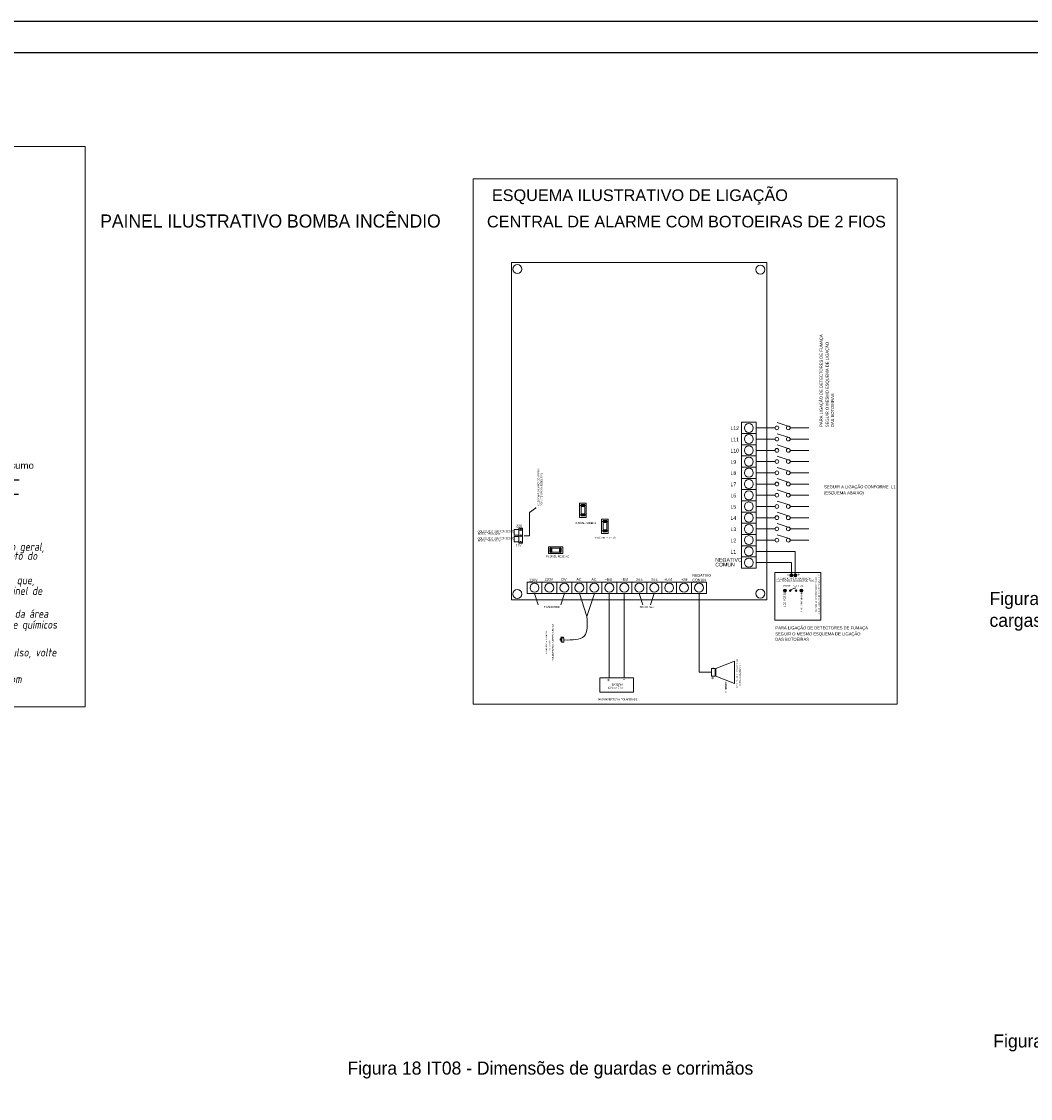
# Model space of a CAD drawing. Header units: inches. Extents: x -33917 to -601, y 26730 to 64098.
# Tile 29 of 80: x -30538 to -27301, y 45603 to 49056. Entities that reach past the tile are written whole.
import ezdxf

# ---------------------------------------------------------------- set-up
doc = ezdxf.new("R2010")
doc.units = ezdxf.units.IN
doc.header["$LTSCALE"] = 0.8
doc.header["$MEASUREMENT"] = 0
for name, color, linetype in [('3d', 7, 'Continuous'), ('cota', 54, 'Continuous'), ('texto', 7, 'Continuous'), ('Texto incendio', 7, 'Continuous')]:
    doc.layers.add(name, color=color, linetype=linetype)
doc.layers.add('AUDIT_I_150621104406-1', color=9, linetype='Continuous', lineweight=20)
doc.layers.add('DI-Níveis', color=7, linetype='Continuous', lineweight=20)
doc.styles.add('ISOCP', font='isocp.shx', dxfattribs={"oblique": 10})
doc.styles.add('PADRAO', font='romans.shx', dxfattribs={"width": 2})
doc.styles.add('STYLE2', font='arial.ttf')
doc.styles.add('util2000', font='stylu.ttf')

# ---------------------------------------------------------------- blocks, each defined once
blk = doc.blocks.new('painel ilustrativo bomba incendio')
at = {"layer": 'AUDIT_I_150621104406-1'}
h = blk.add_hatch(color=9, dxfattribs=at)
h.dxf.hatch_style = 1
h.paths.add_polyline_path([(-25954.7, 43287.3), (-25954.7, 43281.3), (-25942.7, 43281.3), (-25942.7, 43287.3)])
h.paths.add_polyline_path([(-25942.7, 43311.3), (-25942.7, 43317.3), (-25954.7, 43317.3), (-25954.7, 43311.3)])
h = blk.add_hatch(color=9, dxfattribs=at)
h.dxf.hatch_style = 1
h.paths.add_polyline_path([(-26099.3, 43307.1), (-26101.5, 43307), (-26100.7, 43306.1), (-26100, 43305.1)])
h = blk.add_hatch(color=9, dxfattribs=at)
h.dxf.hatch_style = 1
h.paths.add_polyline_path([(-25884, 43236), (-25884, 43230), (-25872, 43230), (-25872, 43236)])
h.paths.add_polyline_path([(-25872, 43260), (-25872, 43266), (-25884, 43266), (-25884, 43260)])
h = blk.add_hatch(color=9, dxfattribs=at)
h.dxf.hatch_style = 1
h.paths.add_polyline_path([(-26048.2, 43177.2), (-26054.2, 43177.2), (-26054.2, 43165.2), (-26048.2, 43165.2)])
h.paths.add_polyline_path([(-26024.2, 43165.2), (-26018.2, 43165.2), (-26018.2, 43177.2), (-26024.2, 43177.2)])
h = blk.add_hatch(color=9, dxfattribs=at)
h.dxf.hatch_style = 1
h.paths.add_polyline_path([(-25284.6, 43090.6, 1), (-25275, 43090.6, 1)])
h.paths.add_polyline_path([(-25272, 43090.6, 1), (-25262.4, 43090.6, 1)])
h = blk.add_hatch(color=9, dxfattribs=at)
h.dxf.hatch_style = 1
h.paths.add_polyline_path([(-25280.5, 43041.5, 1), (-25286.3, 43041.5, 1)])
h.paths.add_polyline_path([(-25295.9, 43041.8, 1), (-25305.5, 43041.8, 1)])
h = blk.add_hatch(color=9, dxfattribs=at)
h.dxf.hatch_style = 1
h.paths.add_polyline_path([(-25262, 43041.5, 1), (-25267.7, 43041.5, 1)])
h.paths.add_polyline_path([(-25242.8, 43041.8, 1), (-25252.4, 43041.8, 1)])
at = {"layer": 'AUDIT_I_150621104406-1', "color": 9}
for p, q in [((-25440.3, 43581.4), (-25392.3, 43581.4)), ((-25440.3, 43545.4), (-25440.3, 43581.4)), ((-25392.3, 43581.4), (-25392.3, 43545.4)), ((-25392.3, 43563.4), (-25332.3, 43563.4)), ((-25289.7, 43569.4), (-25325.1, 43580.9)), ((-25223.7, 43563.4), (-25283.7, 43563.4)), ((-25392.3, 43545.4), (-25440.3, 43545.4)), ((-25440.3, 43509.4), (-25440.3, 43545.4)), ((-25392.3, 43545.4), (-25392.3, 43509.4)), ((-25392.3, 43527.4), (-25332.3, 43527.4)), ((-25289.7, 43533.4), (-25325.1, 43544.9)), ((-25223.7, 43527.4), (-25283.7, 43527.4)), ((-25392.3, 43509.4), (-25440.3, 43509.4)), ((-25440.3, 43473.4), (-25440.3, 43509.4)), ((-25392.3, 43509.4), (-25392.3, 43473.4)), ((-25392.3, 43491.4), (-25332.3, 43491.4)), ((-25289.7, 43497.4), (-25325.1, 43508.9)), ((-25223.7, 43491.4), (-25283.7, 43491.4)), ((-25392.3, 43473.4), (-25440.3, 43473.4)), ((-25440.3, 43437.4), (-25440.3, 43473.4)), ((-25392.3, 43473.4), (-25392.3, 43437.4)), ((-25392.3, 43455.4), (-25332.3, 43455.4)), ((-25289.7, 43461.4), (-25325.1, 43472.9)), ((-25223.7, 43455.4), (-25283.7, 43455.4)), ((-25392.3, 43437.4), (-25440.3, 43437.4)), ((-25440.3, 43401.4), (-25440.3, 43437.4)), ((-25392.3, 43437.4), (-25392.3, 43401.4)), ((-25392.3, 43419.4), (-25332.3, 43419.4)), ((-25289.7, 43425.4), (-25325.1, 43436.9)), ((-25223.7, 43419.4), (-25283.7, 43419.4)), ((-25392.3, 43401.4), (-25440.3, 43401.4)), ((-25440.3, 43365.4), (-25440.3, 43401.4)), ((-25392.3, 43401.4), (-25392.3, 43365.4)), ((-25392.3, 43383.4), (-25332.3, 43383.4)), ((-25289.7, 43389.4), (-25325.1, 43400.9)), ((-25223.7, 43383.4), (-25283.7, 43383.4)), ((-25392.3, 43365.4), (-25440.3, 43365.4)), ((-25440.3, 43329.4), (-25440.3, 43365.4)), ((-25392.3, 43365.4), (-25392.3, 43329.4)), ((-25392.3, 43347.4), (-25332.3, 43347.4)), ((-25289.7, 43353.4), (-25325.1, 43364.9)), ((-25223.7, 43347.4), (-25283.7, 43347.4)), ((-25959.5, 43322.1), (-25937.9, 43322.1)), ((-25959.5, 43276.5), (-25959.5, 43322.1)), ((-25959.5, 43314.3), (-25954.7, 43314.3)), ((-25954.7, 43317.3), (-25942.7, 43317.3)), ((-25954.7, 43281.3), (-25954.7, 43317.3)), ((-25954.7, 43311.3), (-25942.7, 43311.3)), ((-25942.7, 43317.3), (-25942.7, 43281.3)), ((-25942.7, 43314.3), (-25937.9, 43314.3)), ((-25937.9, 43322.1), (-25937.9, 43276.5)), ((-25392.3, 43329.4), (-25440.3, 43329.4)), ((-25440.3, 43293.4), (-25440.3, 43329.4)), ((-25392.3, 43329.4), (-25392.3, 43293.4)), ((-25392.3, 43311.4), (-25332.3, 43311.4)), ((-25289.7, 43317.4), (-25325.1, 43328.9)), ((-25223.7, 43311.4), (-25283.7, 43311.4)), ((-26120.3, 43291.8), (-26100.7, 43306.1)), ((-26120.3, 43217.5), (-26120.3, 43291.8)), ((-26101.5, 43307), (-26099.3, 43307.1)), ((-26100.7, 43306.1), (-26101.5, 43307)), ((-26100.7, 43306.1), (-26100, 43305.1)), ((-26099.3, 43307.1), (-26100, 43305.1)), ((-25959.5, 43284.3), (-25954.7, 43284.3)), ((-25937.9, 43276.5), (-25959.5, 43276.5)), ((-25942.7, 43287.3), (-25954.7, 43287.3)), ((-25942.7, 43281.3), (-25954.7, 43281.3)), ((-25942.7, 43284.3), (-25937.9, 43284.3)), ((-25392.3, 43293.4), (-25440.3, 43293.4)), ((-25440.3, 43257.4), (-25440.3, 43293.4)), ((-25392.3, 43293.4), (-25392.3, 43257.4)), ((-25289.7, 43281.4), (-25325.1, 43292.9)), ((-26154.5, 43241.5), (-26142.5, 43241.5)), ((-26154.5, 43193.5), (-26154.5, 43241.5)), ((-26142.5, 43241.5), (-26142.5, 43193.5)), ((-25888.8, 43270.8), (-25867.2, 43270.8)), ((-25888.8, 43225.2), (-25888.8, 43270.8)), ((-25888.8, 43263), (-25884, 43263)), ((-25884, 43266), (-25872, 43266)), ((-25884, 43230), (-25884, 43266)), ((-25884, 43260), (-25872, 43260)), ((-25872, 43266), (-25872, 43230)), ((-25872, 43263), (-25867.2, 43263)), ((-25867.2, 43270.8), (-25867.2, 43225.2)), ((-25392.3, 43257.4), (-25440.3, 43257.4)), ((-25440.3, 43221.4), (-25440.3, 43257.4)), ((-25392.3, 43275.4), (-25332.3, 43275.4)), ((-25392.3, 43257.4), (-25392.3, 43221.4)), ((-25289.7, 43245.4), (-25325.1, 43256.9)), ((-25223.7, 43275.4), (-25283.7, 43275.4)), ((-26156.8, 43237.5), (-26168.8, 43237.5)), ((-26168.8, 43237.5), (-26168.8, 43219.9)), ((-26168.8, 43219.9), (-26156.8, 43219.9)), ((-26168.8, 43197.6), (-26168.8, 43215.2)), ((-26168.8, 43215.2), (-26156.8, 43215.2)), ((-26137.5, 43217.5), (-26120.3, 43217.5)), ((-25888.8, 43232.9), (-25884, 43232.9)), ((-25867.2, 43225.2), (-25888.8, 43225.2)), ((-25872, 43236), (-25884, 43236)), ((-25872, 43230), (-25884, 43230)), ((-25872, 43232.9), (-25867.2, 43232.9)), ((-25392.3, 43221.4), (-25440.3, 43221.4)), ((-25440.3, 43185.4), (-25440.3, 43221.4)), ((-25392.3, 43239.4), (-25332.3, 43239.4)), ((-25392.3, 43221.4), (-25392.3, 43185.4)), ((-25289.7, 43209.4), (-25325.1, 43220.9)), ((-25223.7, 43239.4), (-25283.7, 43239.4)), ((-26156.8, 43197.6), (-26168.8, 43197.6)), ((-26142.5, 43193.5), (-26154.5, 43193.5)), ((-26059, 43160.4), (-26059, 43182)), ((-26059, 43182), (-26013.4, 43182)), ((-26054.2, 43165.2), (-26054.2, 43177.2)), ((-26054.2, 43177.2), (-26018.2, 43177.2)), ((-26051.2, 43182), (-26051.2, 43177.2)), ((-26048.2, 43165.2), (-26048.2, 43177.2)), ((-26024.2, 43177.2), (-26024.2, 43165.2)), ((-26021.1, 43182), (-26021.1, 43177.2)), ((-26018.2, 43177.2), (-26018.2, 43165.2)), ((-26013.4, 43182), (-26013.4, 43160.4)), ((-25392.3, 43185.4), (-25440.3, 43185.4)), ((-25440.3, 43149.4), (-25440.3, 43185.4)), ((-25392.3, 43203.4), (-25332.3, 43203.4)), ((-25392.3, 43185.4), (-25392.3, 43149.4)), ((-25223.7, 43203.4), (-25283.7, 43203.4)), ((-26013.4, 43160.4), (-26059, 43160.4)), ((-26018.2, 43165.2), (-26054.2, 43165.2)), ((-26051.2, 43165.2), (-26051.2, 43160.4)), ((-26021.1, 43165.2), (-26021.1, 43160.4)), ((-25392.3, 43149.4), (-25440.3, 43149.4)), ((-25440.3, 43113.4), (-25440.3, 43149.4)), ((-25392.3, 43167.4), (-25267.8, 43167.4)), ((-25392.3, 43149.4), (-25392.3, 43113.4)), ((-25267.8, 43167.4), (-25267.8, 43131.4)), ((-25392.3, 43113.4), (-25440.3, 43113.4)), ((-25392.3, 43131.4), (-25279.8, 43131.4)), ((-25279.8, 43131.4), (-25279.8, 43095.4)), ((-25267.8, 43131.4), (-25267.8, 43107.4)), ((-25267.8, 43107.4), (-25267.8, 43095.4)), ((-26079.9, 43068.6), (-26127.9, 43068.6)), ((-26127.9, 43032.6), (-26127.9, 43068.6)), ((-26079.9, 43068.6), (-26079.9, 43032.6)), ((-26031.9, 43068.6), (-26079.9, 43068.6)), ((-26031.9, 43068.6), (-26031.9, 43032.6)), ((-25983.9, 43068.6), (-26031.9, 43068.6)), ((-25983.9, 43068.6), (-25983.9, 43032.6)), ((-25935.9, 43068.6), (-25983.9, 43068.6)), ((-25935.9, 43068.6), (-25935.9, 43032.6)), ((-25887.9, 43068.6), (-25935.9, 43068.6)), ((-25887.9, 43068.6), (-25887.9, 43032.6)), ((-25839.9, 43068.6), (-25887.9, 43068.6)), ((-25839.9, 43068.6), (-25839.9, 43032.6)), ((-25791.9, 43068.6), (-25839.9, 43068.6)), ((-25791.9, 43068.6), (-25791.9, 43032.6)), ((-25743.9, 43068.6), (-25791.9, 43068.6)), ((-25743.9, 43068.6), (-25743.9, 43032.6)), ((-25695.9, 43068.6), (-25743.9, 43068.6)), ((-25695.9, 43068.6), (-25695.9, 43032.6)), ((-25647.9, 43068.6), (-25695.9, 43068.6)), ((-25647.9, 43068.6), (-25647.9, 43032.6)), ((-25599.9, 43068.6), (-25647.9, 43068.6)), ((-25599.9, 43068.6), (-25599.9, 43032.6)), ((-25551.9, 43068.6), (-25599.9, 43068.6)), ((-25551.9, 43068.6), (-25551.9, 43032.6)), ((-25283.4, 43044.4), (-25265.6, 43050.1)), ((-26079.9, 43032.6), (-26127.9, 43032.6)), ((-26103.9, 43032.6), (-26092, 42996.1)), ((-26031.9, 43032.6), (-26079.9, 43032.6)), ((-25983.9, 43032.6), (-26031.9, 43032.6)), ((-26007.9, 43032.6), (-26019.7, 42996.1)), ((-25935.9, 43032.6), (-25983.9, 43032.6)), ((-25959.9, 43032.6), (-25935.9, 42958.7)), ((-25887.9, 43032.6), (-25935.9, 43032.6)), ((-25911.9, 43032.6), (-25935.9, 42958.7)), ((-25839.9, 43032.6), (-25887.9, 43032.6)), ((-25863.9, 43032.6), (-25863.9, 42761.7)), ((-25791.9, 43032.6), (-25839.9, 43032.6)), ((-25815.9, 43032.6), (-25815.9, 42761.7)), ((-25743.9, 43032.6), (-25791.9, 43032.6)), ((-25767.9, 43032.6), (-25756, 42996.1)), ((-25695.9, 43032.6), (-25743.9, 43032.6)), ((-25719.9, 43032.6), (-25731.7, 42996.1)), ((-25647.9, 43032.6), (-25695.9, 43032.6)), ((-25599.9, 43032.6), (-25647.9, 43032.6)), ((-25551.9, 43032.6), (-25599.9, 43032.6)), ((-25575.9, 43032.6), (-25575.9, 42779.7)), ((-26017.6, 42886.5), (-26021.8, 42886.5)), ((-26021.8, 42886.5), (-26021.8, 42885.3)), ((-26021.8, 42885.3), (-26017.6, 42885.3)), ((-26017.6, 42883.5), (-26021.8, 42883.5)), ((-26021.8, 42883.5), (-26021.8, 42882.3)), ((-26021.8, 42882.3), (-26017.6, 42882.3)), ((-26018.7, 42892.1), (-26018.9, 42892)), ((-26016.7, 42890.4), (-26018.9, 42892)), ((-26016.5, 42890.5), (-26018.7, 42892.1)), ((-26011.3, 42891.9), (-26018.5, 42891.9)), ((-26018.5, 42891.7), (-26018.5, 42886.5)), ((-26018.5, 42885.3), (-26018.5, 42883.5)), ((-26018.5, 42882.3), (-26018.5, 42877.4)), ((-26016.7, 42876.1), (-26018.5, 42877.4)), ((-26017.6, 42886.5), (-26017.6, 42885.3)), ((-26017.6, 42883.5), (-26017.6, 42882.3)), ((-26016.7, 42890.4), (-26016.7, 42875.5)), ((-26016.5, 42875.5), (-26016.7, 42875.5)), ((-26009.3, 42890.5), (-26016.5, 42890.5)), ((-26016.5, 42890.5), (-26016.5, 42875.5)), ((-26009.3, 42876.1), (-26016.5, 42876.1)), ((-26009.3, 42890.5), (-26011.3, 42891.9)), ((-26009.3, 42876.1), (-26009.3, 42890.5)), ((-25521.9, 42791.7), (-25461.9, 42815.7)), ((-25461.9, 42815.7), (-25461.9, 42743.7)), ((-25893.9, 42761.7), (-25785.9, 42761.7)), ((-25893.9, 42761.7), (-25893.9, 42716)), ((-25785.9, 42761.7), (-25785.9, 42716)), ((-25575.9, 42779.7), (-25537.5, 42779.7)), ((-25535.9, 42791.7), (-25523.9, 42791.7)), ((-25535.9, 42767.7), (-25535.9, 42791.7)), ((-25523.9, 42767.7), (-25535.9, 42767.7)), ((-25523.9, 42791.7), (-25523.9, 42767.7)), ((-25521.9, 42791.7), (-25521.9, 42767.7)), ((-25521.9, 42767.7), (-25461.9, 42743.7)), ((-25893.9, 42716), (-25785.9, 42716))]:
    blk.add_line(p, q, dxfattribs=at)
for points in [[(-25358.4, 43011.8), (-26177.2, 43011.8), (-26177.2, 44094.2), (-25358.4, 44094.2)], [(-25185, 43099.3), (-25332.4, 43099.3), (-25332.4, 42946.5), (-25185, 42946.5)]]:
    blk.add_lwpolyline(points, close=True, dxfattribs=at)
for centre, radius in [((-26158.6, 44072.7), 14.4), ((-25379.3, 44071), 14.4), ((-25416.3, 43563.4), 14.4), ((-25326.3, 43563.4), 6), ((-25289.7, 43563.4), 6), ((-25416.3, 43527.4), 14.4), ((-25326.3, 43527.4), 6), ((-25289.7, 43527.4), 6), ((-25416.3, 43491.4), 14.4), ((-25326.3, 43491.4), 6), ((-25289.7, 43491.4), 6), ((-25416.3, 43455.4), 14.4), ((-25326.3, 43455.4), 6), ((-25289.7, 43455.4), 6), ((-25416.3, 43419.4), 14.4), ((-25326.3, 43419.4), 6), ((-25289.7, 43419.4), 6), ((-25416.3, 43383.4), 14.4), ((-25326.3, 43383.4), 6), ((-25289.7, 43383.4), 6), ((-25416.3, 43347.4), 14.4), ((-25326.3, 43347.4), 6), ((-25289.7, 43347.4), 6), ((-25416.3, 43311.4), 14.4), ((-25326.3, 43311.4), 6), ((-25289.7, 43311.4), 6), ((-25416.3, 43275.4), 14.4), ((-25326.3, 43275.4), 6), ((-25289.7, 43275.4), 6), ((-25416.3, 43239.4), 14.4), ((-25326.3, 43239.4), 6), ((-25289.7, 43239.4), 6), ((-26148.2, 43236.9), 2.52), ((-26148.2, 43217.6), 2.52), ((-25416.3, 43203.4), 14.4), ((-25326.3, 43203.4), 6), ((-25289.7, 43203.4), 6), ((-26148.2, 43197), 2.52), ((-25416.3, 43167.4), 14.4), ((-25416.3, 43131.4), 14.4), ((-25279.8, 43090.6), 4.8), ((-25267.2, 43090.6), 4.8), ((-26159.4, 43030.6), 14.4), ((-26103.9, 43050.6), 14.4), ((-26055.9, 43050.6), 14.4), ((-26007.9, 43050.6), 14.4), ((-25959.9, 43050.6), 14.4), ((-25911.9, 43050.6), 14.4), ((-25863.9, 43050.6), 14.4), ((-25815.9, 43050.6), 14.4), ((-25767.9, 43050.6), 14.4), ((-25719.9, 43050.6), 14.4), ((-25671.9, 43050.6), 14.4), ((-25623.9, 43050.6), 14.4), ((-25575.9, 43050.6), 14.4), ((-25379.5, 43032.1), 14.4), ((-25300.7, 43041.8), 4.77), ((-25283.4, 43041.5), 2.86), ((-25264.9, 43041.5), 2.86), ((-25247.6, 43041.8), 4.77), ((-26021.6, 42885.9), 0.152), ((-26021.6, 42882.9), 0.152)]:
    blk.add_circle(centre, radius, dxfattribs=at)
blk.add_spline([(-25935.9, 42958.7), (-25944.4, 42895.6), (-26009.3, 42883.3)], degree=3, dxfattribs=at)
at = {"layer": 'DI-Níveis', "linetype": 'Continuous'}
blk.add_lwpolyline([(-26300.7, 44362.6), (-24940.6, 44362.6), (-24940.6, 42677.2), (-26300.7, 42677.2)], close=True, dxfattribs=at)
at = {"layer": 'AUDIT_I_150621104406-1', "color": 9, "style": 'util2000'}
for s, height, p in [('PARA LIGAÇÃO DE DETECTORES DE FUMAÇA ', 9.6, (-25179.6, 43566.6)), ('SEGUIR O MESMO ESQUEMA DE LIGAÇÃO', 9.6, (-25160.2, 43565.9)), ('DAS BOTOEIRAS', 9.6, (-25143, 43565.9)), ('SELECIONAR O JUMPER DE ACORDO', 4.8, (-26088.9, 43312.8)), ('COM A TENSÃO DA REDE LOCAL', 4.8, (-26079.2, 43313.2)), ('BOTOEIRA TIPO QUEBRE O VIDRO', 4.8, (-25198.7, 42974)), ('LOCALIZAÇÃO JUNTO AOS HIDRANTES', 4.8, (-25189, 42966.4)), ('LED VERDE', 6, (-25298.3, 42989.8)), ('LED VERMELHO', 6, (-25244.4, 42973.8)), ('LIGAR A UMA TOMADA', 4.8, (-26063.7, 42838)), ('"SELECIONAR O JUMPER NA PLACA"', 4.8, (-26042.8, 42817.8)), ('127 / 220 V', 4.8, (-26052.8, 42848.1)), ('TIPO PIEZOELÉTRICAS 12vcc', 4.8, (-25452, 42729.1)), ('200MA CADA (MÁX. 12)', 4.8, (-25442.3, 42735.2)), ('SIRENES', 6, (-25486.8, 42714))]:
    blk.add_text(s, height=height, rotation=90, dxfattribs=at).set_placement(p)
for s, height, p in [('L12', 12, (-25475.3, 43556.5)), ('L11', 12, (-25475.3, 43520.5)), ('L10', 12, (-25475.3, 43484.5)), ('L9', 12, (-25475.3, 43448.5)), ('L8', 12, (-25475.3, 43412.5)), ('L7', 12, (-25475.3, 43376.5)), ('SEGUIR A LIGAÇÃO CONFORME  L1', 9.6, (-25174.8, 43369.8)), ('L6', 12, (-25475.3, 43340.5)), ('(ESQUEMA ABAIXO)', 9.6, (-25175.5, 43350.5)), ('L5', 12, (-25475.3, 43304.5)), ('L4', 12, (-25475.3, 43268.5)), ('220', 8.4, (-26162.7, 43244.4)), ('FUSÍVEL SIRENE', 6, (-25974.1, 43255.1)), ('L3', 12, (-25475.3, 43232.5)), ('COLOQUE O JUMPER DESTE', 6, (-26286.3, 43228.7)), ('COLOQUE O JUMPER DESTE', 6, (-26286.3, 43206.3)), ('MODO PARA 220V', 6, (-26285.4, 43221.5)), ('FUSÍVEL + LEDS', 6, (-25909.3, 43208)), ('L2', 12, (-25475.3, 43196.5)), ('MODO PARA 127V', 6, (-26285.4, 43199.1)), ('127', 8.4, (-26164.4, 43182.1)), ('L1', 12, (-25475.3, 43160.5)), ('FUSÍVEL REDE AC', 6, (-26066.2, 43148.3)), ('NEGATIVO', 12, (-25523.9, 43134.3)), ('COMUN', 12, (-25523.9, 43119)), ('110V', 8.4, (-26121.2, 43071.8)), ('220V', 8.4, (-26071.6, 43073.2)), ('DV', 8.4, (-26017.3, 43073.2)), ('AC', 8.4, (-25969.3, 43073.2)), ('AC', 8.4, (-25921.3, 43073.2)), ('+Bat', 8.4, (-25879, 43073.2)), ('-Bat', 8.4, (-25825.3, 43073.2)), ('Sec', 8.4, (-25777.3, 43073.2)), ('Sec', 8.4, (-25729.3, 43073.2)), ('+Led', 8.4, (-25688, 43073.2)), ('+Sir', 8.4, (-25633.3, 43073.2)), ('COMUN', 8.4, (-25597.5, 43071.2)), ('NEGATIVO', 8.4, (-25597.5, 43086.4)), ('ELETRÔNICA DAS BOTOEIRAS', 6, (-25329.2, 43070.2)), ('LIGAR AO FIOS DA PLACA', 6, (-25322.1, 43077.4)), ('-', 12, (-25293.5, 43086.9)), ('+', 12, (-25261.4, 43086.6)), ('PUSH - BUTTON', 6, (-25305, 43054)), ('TRAFO PRIM', 6, (-26073.2, 42985.9)), ('TRAFO Sec.', 6, (-25767.1, 42985.9)), ('SEGUIR O MESMO ESQUEMA DE LIGAÇÃO', 9.6, (-25331.6, 42897.9)), ('PARA LIGAÇÃO DE DETECTORES DE FUMAÇA ', 9.6, (-25331, 42917.2)), ('DAS BOTOEIRAS', 9.6, (-25331.6, 42880.6)), ('-', 12, (-25533.5, 42791.2)), ('+', 12, (-25871.5, 42749.1)), ('+', 12, (-25537.3, 42755.5)), ('12 Vcc / 7 Ah', 6, (-25868.7, 42727.1)), ('BATERIA', 6, (-25855.7, 42737)), ('-', 12, (-25819.4, 42751.3)), ('NÃO INVERTER A POLARIDADE', 6, (-25899.6, 42690.1))]:
    blk.add_text(s, height=height, dxfattribs=at).set_placement(p)
at = {"layer": 'cota', "color": 7, "style": 'STYLE2'}
for s, p in [('ESQUEMA ILUSTRATIVO DE LIGAÇÃO', (-26240.7, 44291)), (' CENTRAL DE ALARME COM BOTOEIRAS DE 2 FIOS', (-26270.9, 44206.4))]:
    blk.add_text(s, height=37.306, dxfattribs=at).set_placement(p)
blk = doc.blocks.new('ESQUEMA LIGAÇÃO ELETRICA BOMBA')
at = {"layer": '3d'}
h = blk.add_hatch(color=240, dxfattribs=at)
h.paths.add_polyline_path([(-28826.2, 43541.8, 0.414214), (-28816, 43552, 0.414214), (-28826.2, 43562.2)])
h.paths.add_polyline_path([(-28826.2, 43552), (-28836.4, 43552, 0.414214), (-28826.2, 43541.8)])
h.paths.add_polyline_path([(-28826.2, 43562.2, 0.414214), (-28836.4, 43552), (-28826.2, 43552)])
h = blk.add_hatch(color=240, dxfattribs=at)
h.paths.add_polyline_path([(-28912, 43496, 0.414214), (-28922.1, 43506.2), (-28922.1, 43485.8, 0.414214)])
h.paths.add_polyline_path([(-28922.1, 43496), (-28932.3, 43496, 0.414214), (-28922.1, 43485.8)])
h.paths.add_polyline_path([(-28922.1, 43506.2, 0.414214), (-28932.3, 43496), (-28922.1, 43496)])
h = blk.add_hatch(color=240, dxfattribs=at)
h.paths.add_polyline_path([(-29024.6, 43352.4, 0.414214), (-29034.8, 43362.5), (-29034.8, 43342.2, 0.414214)])
h.paths.add_polyline_path([(-29034.8, 43352.4), (-29045, 43352.4, 0.414214), (-29034.8, 43342.2)])
h.paths.add_polyline_path([(-29034.8, 43362.5, 0.414214), (-29045, 43352.4), (-29034.8, 43352.4)])
h = blk.add_hatch(color=240, dxfattribs=at)
h.paths.add_polyline_path([(-28914.1, 43352.4, 0.414214), (-28924.3, 43362.5), (-28924.3, 43342.2, 0.414214)])
h.paths.add_polyline_path([(-28924.3, 43352.4), (-28934.5, 43352.4, 0.414214), (-28924.3, 43342.2)])
h.paths.add_polyline_path([(-28924.3, 43362.5, 0.414214), (-28934.5, 43352.4), (-28924.3, 43352.4)])
h = blk.add_hatch(color=240, dxfattribs=at)
h.paths.add_polyline_path([(-28791.3, 43352.4, 0.414214), (-28801.4, 43362.5), (-28801.4, 43342.2, 0.414214)])
h.paths.add_polyline_path([(-28801.4, 43352.4), (-28811.6, 43352.4, 0.414214), (-28801.4, 43342.2)])
h.paths.add_polyline_path([(-28801.4, 43362.5, 0.414214), (-28811.6, 43352.4), (-28801.4, 43352.4)])
h = blk.add_hatch(color=240, dxfattribs=at)
h.paths.add_polyline_path([(-29028.5, 43318.8), (-29034.8, 43318.8), (-29034.8, 43300.1), (-29028.5, 43300.1)])
h.paths.add_polyline_path([(-29034.8, 43318.8), (-29041.1, 43318.8), (-29041.1, 43300.1), (-29034.8, 43300.1)])
h = blk.add_hatch(color=240, dxfattribs=at)
h.paths.add_polyline_path([(-28915.8, 43318.8), (-28922.1, 43318.8), (-28922.1, 43300.1), (-28915.8, 43300.1)])
h.paths.add_polyline_path([(-28922.1, 43318.8), (-28928.4, 43318.8), (-28928.4, 43300.1), (-28922.1, 43300.1)])
h = blk.add_hatch(color=240, dxfattribs=at)
h.paths.add_polyline_path([(-28795.1, 43318.8), (-28801.4, 43318.8), (-28801.4, 43300.1), (-28795.1, 43300.1)])
h.paths.add_polyline_path([(-28801.4, 43318.8), (-28807.7, 43318.8), (-28807.7, 43300.1), (-28801.4, 43300.1)])
h = blk.add_hatch(color=240, dxfattribs=at)
h.paths.add_polyline_path([(-29422.4, 43265.7, 0.414214), (-29432.6, 43275.9), (-29432.6, 43255.5, 0.414214)])
h.paths.add_polyline_path([(-29432.6, 43265.7), (-29442.8, 43265.7, 0.414214), (-29432.6, 43255.5)])
h.paths.add_polyline_path([(-29432.6, 43275.9, 0.414214), (-29442.8, 43265.7), (-29432.6, 43265.7)])
h = blk.add_hatch(color=240, dxfattribs=at)
h.paths.add_polyline_path([(-29370.6, 43265.7, 0.414214), (-29380.8, 43275.9), (-29380.8, 43255.5, 0.414214)])
h.paths.add_polyline_path([(-29380.8, 43265.7), (-29390.9, 43265.7, 0.414214), (-29380.8, 43255.5)])
h.paths.add_polyline_path([(-29380.8, 43275.9, 0.414214), (-29390.9, 43265.7), (-29380.8, 43265.7)])
h = blk.add_hatch(color=240, dxfattribs=at)
h.paths.add_polyline_path([(-29317, 43265.7, 0.414214), (-29327.2, 43275.9), (-29327.2, 43255.5, 0.414214)])
h.paths.add_polyline_path([(-29327.2, 43265.7), (-29337.3, 43265.7, 0.414214), (-29327.2, 43255.5)])
h.paths.add_polyline_path([(-29327.2, 43275.9, 0.414214), (-29337.3, 43265.7), (-29327.2, 43265.7)])
h = blk.add_hatch(color=240, dxfattribs=at)
h.paths.add_polyline_path([(-29426.3, 43242.1), (-29432.6, 43242.1), (-29432.6, 43223.4), (-29426.3, 43223.4)])
h.paths.add_polyline_path([(-29432.6, 43242.1), (-29438.9, 43242.1), (-29438.9, 43223.4), (-29432.6, 43223.4)])
h = blk.add_hatch(color=240, dxfattribs=at)
h.paths.add_polyline_path([(-29374.5, 43242.1), (-29380.8, 43242.1), (-29380.8, 43223.4), (-29374.5, 43223.4)])
h.paths.add_polyline_path([(-29380.8, 43242.1), (-29387.1, 43242.1), (-29387.1, 43223.4), (-29380.8, 43223.4)])
h = blk.add_hatch(color=240, dxfattribs=at)
h.paths.add_polyline_path([(-29320.9, 43242.1), (-29327.2, 43242.1), (-29327.2, 43223.4), (-29320.9, 43223.4)])
h.paths.add_polyline_path([(-29327.2, 43242.1), (-29333.5, 43242.1), (-29333.5, 43223.4), (-29327.2, 43223.4)])
at = {"layer": '3d', "color": 240}
for p, q in [((-29003.4, 43976.7), (-29003.4, 43893)), ((-28839.2, 43976.7), (-28839.2, 43893)), ((-29178.6, 43875.7), (-28826.2, 43875.7)), ((-28779.7, 43893), (-29062.9, 43893)), ((-29062.9, 43893), (-29062.9, 43793.7)), ((-28826.2, 43875.7), (-28826.2, 43424.9)), ((-28779.7, 43893), (-28779.7, 43793.7)), ((-29204.2, 43837.1), (-28922.1, 43837.1)), ((-28922.1, 43837.1), (-28922.1, 43562.2)), ((-29255.5, 43802.9), (-29011.4, 43802.9)), ((-28779.7, 43793.7), (-29062.9, 43793.7)), ((-29011.4, 43802.9), (-29011.4, 43424.9)), ((-29432.6, 43552), (-29432.6, 43186.8)), ((-29021.6, 43552), (-29432.6, 43552)), ((-28932.3, 43552), (-29001.2, 43552)), ((-28922.1, 43562.2), (-28922.1, 43195.6)), ((-28826.2, 43552), (-28912, 43552)), ((-29380.8, 43496), (-29380.8, 43154)), ((-29021.6, 43496), (-29380.8, 43496)), ((-28922.1, 43496), (-29001.2, 43496)), ((-29054.8, 43435.7), (-29327.2, 43435.7)), ((-29327.2, 43435.7), (-29327.2, 43117.1)), ((-29054.8, 43352.4), (-29054.8, 43435.7)), ((-29011.4, 43424.9), (-29034.8, 43424.9)), ((-29034.8, 43424.9), (-29034.8, 43193.5)), ((-28826.2, 43424.9), (-28826.2, 43424.9)), ((-28826.2, 43424.9), (-28801.4, 43424.9)), ((-28801.4, 43424.9), (-28801.4, 43242.3)), ((-28779.7, 43376.2), (-29062.9, 43376.2)), ((-29062.9, 43376.2), (-29062.9, 43277)), ((-29054.8, 43352.4), (-28801.4, 43352.4)), ((-28779.7, 43376.2), (-28779.7, 43277)), ((-29041.1, 43318.8), (-29028.5, 43318.8)), ((-29041.1, 43300.1), (-29041.1, 43318.8)), ((-29028.5, 43318.8), (-29028.5, 43300.1)), ((-28928.4, 43318.8), (-28915.8, 43318.8)), ((-28928.4, 43300.1), (-28928.4, 43318.8)), ((-28915.8, 43318.8), (-28915.8, 43300.1)), ((-28807.7, 43318.8), (-28795.1, 43318.8)), ((-28807.7, 43300.1), (-28807.7, 43318.8)), ((-28795.1, 43318.8), (-28795.1, 43300.1)), ((-29305.3, 43287.2), (-29460.1, 43287.2)), ((-29460.1, 43287.2), (-29460.1, 43210.7)), ((-29305.3, 43287.2), (-29305.3, 43210.7)), ((-28779.7, 43277), (-29062.9, 43277)), ((-29028.5, 43300.1), (-29041.1, 43300.1)), ((-28915.8, 43300.1), (-28928.4, 43300.1)), ((-28795.1, 43300.1), (-28807.7, 43300.1)), ((-29438.9, 43242.1), (-29426.3, 43242.1)), ((-29438.9, 43223.4), (-29438.9, 43242.1)), ((-29432.6, 43265.7), (-29327.2, 43265.7)), ((-29426.3, 43242.1), (-29426.3, 43223.4)), ((-29387.1, 43242.1), (-29374.5, 43242.1)), ((-29387.1, 43223.4), (-29387.1, 43242.1)), ((-29374.5, 43242.1), (-29374.5, 43223.4)), ((-29333.5, 43242.1), (-29320.9, 43242.1)), ((-29333.5, 43223.4), (-29333.5, 43242.1)), ((-29320.9, 43242.1), (-29320.9, 43223.4)), ((-28801.4, 43242.3), (-28650.4, 43242.3)), ((-29305.3, 43210.7), (-29460.1, 43210.7)), ((-29426.3, 43223.4), (-29438.9, 43223.4)), ((-29374.5, 43223.4), (-29387.1, 43223.4)), ((-29320.9, 43223.4), (-29333.5, 43223.4)), ((-29432.6, 43186.8), (-29566.4, 43186.8)), ((-28922.1, 43195.6), (-28652.6, 43195.6)), ((-29380.8, 43154), (-29554.3, 43154))]:
    blk.add_line(p, q, dxfattribs=at)
for centre, radius in [((-28921.3, 44052.6), 111.7), ((-28921.3, 44052.6), 53.3), ((-28947.1, 44082), 5.44), ((-28918.8, 44092.4), 5.44), ((-28893.8, 44080.1), 5.44), ((-28960.7, 44057.6), 5.44), ((-28881.9, 44057.6), 5.44), ((-28826.2, 43552), 10.2), ((-28922.1, 43496), 10.2), ((-29034.8, 43352.4), 10.2), ((-28924.3, 43352.4), 10.2), ((-28801.4, 43352.4), 10.2), ((-29432.6, 43265.7), 10.2), ((-29380.8, 43265.7), 10.2), ((-29327.2, 43265.7), 10.2)]:
    blk.add_circle(centre, radius, dxfattribs=at)
for centre in [(-29011.4, 43552), (-28922.1, 43552), (-29011.4, 43496)]:
    blk.add_arc(centre, 10.2, 0, 180, dxfattribs=at)
at = {"layer": 'DI-Níveis', "linetype": 'Continuous'}
blk.add_lwpolyline([(-29977.6, 44311.3), (-28439.6, 44311.3), (-28439.6, 42513.8), (-29977.6, 42513.8)], close=True, dxfattribs=at)
at = {"layer": '3d', "color": 240, "width": 1.1}
for s, height, p in [('Entrada', 21.04, (-29432.6, 43837.3)), ('Chave Geral', 21.037, (-28975.3, 43445.4)), ('Chave', 21.04, (-29612.7, 43317.7)), ('para', 21.04, (-29612.7, 43270.3)), ('Consumo', 21.04, (-28736, 43277.4)), ('Bomba', 21.04, (-29615.5, 43228.5))]:
    blk.add_text(s, height=height, dxfattribs=at).set_placement(p)
at = {"layer": 'cota', "color": 7, "style": 'STYLE2'}
blk.add_text('ESQUEMA DE LIGAÇÃO ELÉTRICA ', height=46.632, dxfattribs=at).set_placement((-29885.4, 44184.8))
at = {"layer": 'DI-Níveis', "linetype": 'Continuous', "style": 'ISOCP', "oblique": 10, "width": 0.95}
for s, p in [('-A alimentação elétrica  das bombas de incêndio deve ser independente do consumo geral, ', (-29852.9, 43014.5)), (' de forma a permitir o desligamento geral da energia, sem prejuízo do funcionamento do ', (-29850.6, 42985.4)), ('motor da bomba de incêndio.', (-29840.4, 42954.8)), ('-A automatização da bomba principal ou de reforço deve ser executada de maneira que,', (-29851.1, 42907.1)), ('após a partida do motor seu desligamento seja somente manual no seu próprio painel de ', (-29837, 42873.1)), ('comando, localizado na casa de bombas;', (-29837, 42843.2)), ('-Os fios elétricos de alimentação do motor das bombas de incêndio, quando dentro da área', (-29852.6, 42799.6)), ('protegida pelo sistema de hidrantes evem ser protegidos contra danos mecânicos e químicos', (-29834.7, 42764.7)), ('fogo e umidade;', (-29843.2, 42721.6)), ('-O alarme acútico do painel deve ser tal que, uma vez cancelado por botão de impulso, volte', (-29851.4, 42675.5)), ('a funcionar normalmente quando surgir um novo evento;', (-29840, 42640.9)), ('-As chaves elétricas de alimentação da bomba de incêndio devem ser sinalizadas com ', (-29849.5, 42589.7)), ('a inscrição "ALIMENTAÇÃO DA BOMBA DE INCÊNDIO-NÃO DESLIGUE"', (-29835, 42547.2))]:
    blk.add_text(s, height=26.136, dxfattribs=at).set_placement(p)
at = {"layer": 'Texto incendio', "style": 'PADRAO'}
for s, height, p in [('Esquema de ligação elétrica para', 13.115, (-29875.1, 44081.1)), ('acionamento da bomba de incêndio ', 13.115, (-29879.1, 44024.3)), ('S/ ESCALA', 13.12, (-29879.8, 43976.1))]:
    blk.add_text(s, height=height, dxfattribs=at).set_placement(p)

msp = doc.modelspace()

# ---------------------------------------------------------------- linework, layer by layer
at = {"layer": 'texto'}
for points in [[(-33774.668, 41056.48), (-22102.108, 41056.48), (-22102.108, 49056.48), (-33774.668, 49056.48)], [(-33674.668, 41156.48), (-22202.108, 41156.48), (-22202.108, 48956.48), (-33674.668, 48956.48)]]:
    msp.add_lwpolyline(points, close=True, dxfattribs=at)

# ---------------------------------------------------------------- block references
at = {"layer": 'cota', "lineweight": -3}
for name, p in [('ESQUEMA LIGAÇÃO ELETRICA BOMBA', (-1894.7, 4344.775)), ('painel ilustrativo bomba incendio', (-2788.363, 4189.849))]:
    msp.add_blockref(name, p, dxfattribs=at)

# ---------------------------------------------------------------- texts
at = {"layer": 'texto', "style": 'util2000'}
msp.add_text('PAINEL ILUSTRATIVO BOMBA INCÊNDIO', height=42, dxfattribs=at).set_placement((-30285.473, 48395.73))
at = {"layer": 'texto', "char_height": 42, "attachment_point": 1, "style": 'util2000'}
for s, insert, width in [('Figura 20 IT08 - Pormenores construtivos de instalação de guardas e cargas a que elas devem resistir', (-27432.528, 47227.199), 1854.5938), ('Figura 19 IT08- Pormenores de corrimãos', (-27420.147, 45808.178), 1260.8), ('Figura 18 IT08 - Dimensões de guardas e corrimãos', (-29492.302, 45721.173), 1260.8)]:
    msp.add_mtext(s, dxfattribs=dict(at, insert=insert, width=width))

doc.saveas('drawing.dxf')
